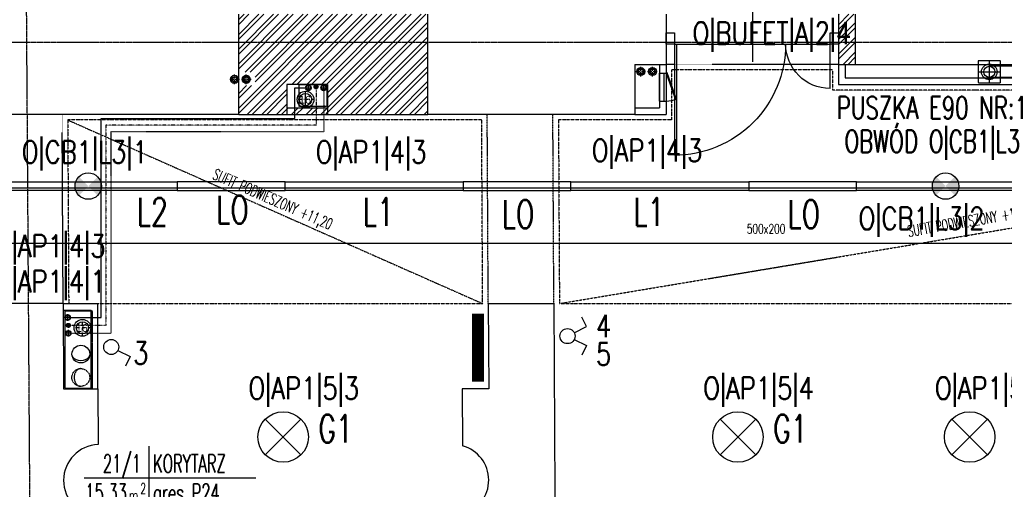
# Model space of a CAD drawing. Header units: inches. Extents: x -281236 to -70395, y 38777 to 102341.
# Tile 94 of 244: x -141656 to -140771, y 50655 to 51077. Entities that reach past the tile are written whole.
import ezdxf
from ezdxf.enums import TextEntityAlignment as Align

# ---------------------------------------------------------------- set-up
doc = ezdxf.new("R2010")
doc.units = ezdxf.units.IN
doc.header["$MEASUREMENT"] = 0
for name, pattern in [('00-inst$0$DASHDOT', [1, 0.5, -0.25, 0, -0.25]), ('CENTER', [2, 1.25, -0.25, 0.25, -0.25]), ('DASHDOT', [1, 0.5, -0.25, 0, -0.25]), ('DASHED', [0.75, 0.5, -0.25]), ('DASHED2', [0.375, 0.25, -0.125]), ('DIVIDE', [31.75, 12.7, -6.35, 0, -6.35, 0, -6.35])]:
    doc.linetypes.add(name, pattern=pattern)
doc.layers.get('0').update_dxf_attribs({"color": 101})
for name, color, linetype in [('Drz---drzwi', 5, 'Continuous'), ('E-90', 6, 'Continuous'), ('E-OPIS-POM', 6, 'Continuous'), ('E35', 6, 'Continuous'), ('Ele-balustrada', 64, 'Continuous'), ('Ins-kan', 54, 'Continuous'), ('Ins-went', 141, 'Continuous'), ('Ins-wod', 152, 'Continuous'), ('inst_wod_piony', 142, 'Continuous'), ('m-went-wywiew', 1, 'Continuous'), ('Mco-piony', 10, 'Continuous'), ('Mw-cr-rury', 160, 'DIVIDE'), ('Mw-wc-rury', 160, 'DASHDOT'), ('Os-osie glowne', 8, 'CENTER'), ('piony_K_nr', 240, 'Continuous'), ('Sc-cegla pelna', 32, 'Continuous'), ('Sc-cegla pelna-hatch', 8, 'Continuous'), ('Sc-cegla pustak', 42, 'Continuous'), ('Sc-gazobeton', 45, 'Continuous'), ('Sc-gk', 120, 'Continuous'), ('Sc-nad', 5, 'DASHED2'), ('Sc-nadproza kon', 5, 'DASHED2'), ('Suf-widok', 8, 'Continuous'), ('W-otwor-strop', 126, 'Continuous'), ('Wyp-grzejniki', 56, 'Continuous'), ('Wyp-meble', 155, 'Continuous')]:
    doc.layers.add(name, color=color, linetype=linetype)
doc.styles.add('KA wymiar', font='romans.shx', dxfattribs={"width": 0.6})
doc.styles.add('ROMANS', font='romans', dxfattribs={"width": 0.85})
doc.styles.add('tab-bud$0$ROMANS', font='romans', dxfattribs={"width": 0.7})
doc.styles.add('TYTUL2', font='ARIAL.TTF')
pattern_1 = [(45, (0, 0), (-6.629126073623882, 6.629126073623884), []), (45, (4.419417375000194, 0), (-6.629126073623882, 6.629126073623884), [])]

# ---------------------------------------------------------------- blocks, each defined once
blk = doc.blocks.new('pow')
for p, q in [((0, 0.5229102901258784), (0, -0.5229102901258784)), ((-1.075294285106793, 0), (1.779711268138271, -1.13686837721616e-13))]:
    blk.add_line(p, q)
at = {"style": 'KA wymiar', "width": 0.6}
for s, height, p in [('2', 0.18, (-0.139230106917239, -0.269806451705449)), ('m', 0.21, (-0.3331997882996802, -0.4009838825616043))]:
    blk.add_text(s, height=height, dxfattribs=at).set_placement(p)
for tag, p in [('01', (-0.1310879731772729, 0.08442380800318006)), ('000.00', (-0.3636004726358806, -0.4009838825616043))]:
    blk.add_attdef(tag, text='', height=0.3, dxfattribs=at).set_placement(p, align=Align.RIGHT)
for tag, p in [('POMIESZCZENIE', (0.07092525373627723, 0.08442380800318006)), ('POSADZKA', (0.07092525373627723, -0.4009838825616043))]:
    blk.add_attdef(tag, p, '', height=0.3, dxfattribs=at)
blk = doc.blocks.new('_DKGJHF')
at = {"ltscale": 7}
for p, q in [((-21.08464803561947, -77.00000000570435), (35.91535196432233, -77.00000000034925)), ((-4.999999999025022, -147.4999999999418), (-104.999999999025, -147.5000000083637)), ((-4.999999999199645, -145.5), (-104.9799979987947, -145.5000000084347))]:
    blk.add_line(p, q, dxfattribs=at)
for points in [[(5, -7.5), (5, 0), (-5, 0), (-4.999999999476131, -7.5)], [(5.000000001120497, -155), (5.000000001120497, -147.5), (-4.999999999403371, -147.5), (-4.999999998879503, -155)]]:
    blk.add_lwpolyline(points, close=True, dxfattribs=at)
for points in [[(-44.99999999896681, -7.500000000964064), (-4.999999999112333, -7.5)], [(-4.999999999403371, -147.4999999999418), (-4.999999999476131, -7.500000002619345)]]:
    blk.add_lwpolyline(points, dxfattribs=at)
for centre, radius, start, end in [((-4.999999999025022, -7.5), 39.99999999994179, 180.0000000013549, 269.9999999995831), ((-4.999999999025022, -147.4999999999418), 100, 90.00000000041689, 180.0000000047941)]:
    blk.add_arc(centre, radius, start, end)
blk = doc.blocks.new('_gslkflhklgj')
at = {"linetype": '00-inst$0$DASHDOT', "ltscale": 5}
for p, q in [((7.499999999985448, 3.074092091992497e-10), (-7.500000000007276, -2.801243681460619e-10)), ((2.764863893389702e-10, -7.499999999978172), (-2.983142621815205e-10, 7.500000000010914))]:
    blk.add_line(p, q, dxfattribs=at)
for centre, radius in [((-1.455191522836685e-11, 1.637090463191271e-11), 7.5), ((0, 0), 5.5)]:
    blk.add_circle(centre, radius)
blk = doc.blocks.new('pco')
at = {"layer": 'Mco-piony', "color": 9, "linetype": 'DASHDOT', "ltscale": 3}
for p, q in [((-2604.832822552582, -19.79275673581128), (-2604.832822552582, -8.89275673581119)), ((-2599.382822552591, -14.34276699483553), (-2610.282822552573, -14.34276699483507))]:
    blk.add_line(p, q, dxfattribs=at)
at = {"layer": 'Mco-piony', "color": 9}
blk.add_circle((-2604.832822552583, -14.34275673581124), 4.529712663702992, dxfattribs=at)
at = {"layer": 'Mco-piony'}
blk.add_circle((-2604.832822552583, -14.34275673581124), 3.2, dxfattribs=at)
at = {"layer": 'Mco-piony', "color": 8}
blk.add_circle((-2604.832822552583, -14.34275673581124), 2.6, dxfattribs=at)
blk = doc.blocks.new('pion_woda')
at = {"layer": 'Ins-wod'}
for p, q in [((3, 0), (-3, 0)), ((0, 3), (0, -3))]:
    blk.add_line(p, q, dxfattribs=at)
for centre, radius in [((0, 0.02268880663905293), 2.550088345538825), ((0, 0), 2)]:
    blk.add_circle(centre, radius, dxfattribs=at)
blk = doc.blocks.new('pion_mały')
at = {"layer": 'Ins-wod'}
for p, q in [((0, 2.084117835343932), (0, -2.115882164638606)), ((2.100000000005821, -0.01588216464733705), (-2.099999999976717, -0.01588216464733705))]:
    blk.add_line(p, q, dxfattribs=at)
for centre, radius in [((0, 0), 1.785061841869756), ((0, -0.01588216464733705), 1.399999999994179)]:
    blk.add_circle(centre, radius, dxfattribs=at)
blk = doc.blocks.new('piony_W')
for name, p in [('pion_woda', (-6.910155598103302, 0.7582196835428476)), ('pion_mały', (0, 0.01588216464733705)), ('pion_woda', (6.910155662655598, 0.7582196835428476))]:
    blk.add_blockref(name, p)
blk = doc.blocks.new('rewizja')
at = {"layer": 'Wyp-meble'}
for p, q in [((-25.0000000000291, 5.999999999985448), (-25, -2.91038304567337e-11)), ((-25.0000000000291, 6), (-5.820766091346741e-11, 6)), ((-25, 3.999999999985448), (-25, 1.999999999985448)), ((0, 1.999999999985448), (-25, 1.999999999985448)), ((-2.91038304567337e-11, 5.999999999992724), (0, 0)), ((0, -1.455191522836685e-11), (-25, -1.455191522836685e-11))]:
    blk.add_line(p, q, dxfattribs=at)
blk.add_lwpolyline([(-23.15029537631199, -9.490196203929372), (0.3420201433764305, -0.9396926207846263), (0, 0), (-23.49231551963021, -8.550503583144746)], close=True, dxfattribs=at)
blk.add_arc((-2.91038304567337e-11, -1.455191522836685e-11), 25, 180, 202.2924427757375, dxfattribs=at)

msp = doc.modelspace()

# ---------------------------------------------------------------- hatches: boundary and pattern name
at = {"layer": 'E35'}
h = msp.add_hatch(color=256, dxfattribs=at)
edge = h.paths.add_edge_path()
edge.add_arc((-141594.6046155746, 50927.28527431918), 11.87999999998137, 315.0000000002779, 405.00000000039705, ccw=False)
edge.add_line((-141586.2041870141, 50918.88484575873), (-141594.6046155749, 50927.28527431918))
edge.add_line((-141594.6046155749, 50927.28527431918), (-141586.2041870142, 50935.68570287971))
edge = h.paths.add_edge_path()
edge.add_arc((-141594.6046155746, 50927.28527431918), 11.87999999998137, 495.0000000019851, 584.9999999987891, ccw=False)
edge.add_line((-141603.0050441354, 50935.68570287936), (-141594.6046155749, 50927.28527431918))
edge.add_line((-141594.6046155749, 50927.28527431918), (-141603.0050441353, 50918.88484575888))
h = msp.add_hatch(color=256, dxfattribs=at)
edge = h.paths.add_edge_path()
edge.add_arc((-140824.2046155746, 50927.28527431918), 11.87999999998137, 315.0000000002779, 405.00000000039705, ccw=False)
edge.add_line((-140815.8041870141, 50918.88484575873), (-140824.2046155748, 50927.28527431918))
edge.add_line((-140824.2046155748, 50927.28527431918), (-140815.8041870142, 50935.68570287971))
edge = h.paths.add_edge_path()
edge.add_arc((-140824.2046155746, 50927.28527431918), 11.87999999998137, 495.0000000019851, 584.9999999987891, ccw=False)
edge.add_line((-140832.6050441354, 50935.68570287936), (-140824.2046155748, 50927.28527431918))
edge.add_line((-140824.2046155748, 50927.28527431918), (-140832.6050441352, 50918.88484575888))
at = {"layer": 'Sc-cegla pelna-hatch'}
h = msp.add_hatch(dxfattribs=at)
h.set_pattern_fill('ANSI32', color=256, scale=25, style=0)
h.set_pattern_definition(pattern_1)
h.paths.add_polyline_path([(-141289.3992703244, 51056.69511477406), (-141459.3992704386, 51056.69511477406), (-141459.3992968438, 51029.74815016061), (-141444.7403324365, 51029.7481501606), (-141444.7403324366, 51017.77008097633), (-141459.3993085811, 51017.77008097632), (-141459.3993341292, 50991.69782450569), (-141416.0771223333, 50991.69822414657), (-141416.0773711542, 51018.67111940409), (-141379.5002708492, 51018.6711194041), (-141379.5000220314, 50991.69856156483), (-141289.3993337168, 50991.69939273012)])
h.paths.add_polyline_path([(-141289.3992459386, 51081.69766055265), (-141459.3992459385, 51081.69782713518), (-141459.3992704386, 51056.69511477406), (-141289.3992703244, 51056.69511477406)])
h = msp.add_hatch(dxfattribs=at)
h.set_pattern_fill('ANSI32', color=256, scale=25, style=0)
h.set_pattern_definition(pattern_1)
h.paths.add_polyline_path([(-140905.3988343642, 51056.69511477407), (-140920.3988343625, 51056.69511477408), (-140920.3988343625, 51036.69640837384), (-140905.3988343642, 51036.69630748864)])
h.paths.add_polyline_path([(-140905.3988343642, 51081.6972960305), (-140920.3988343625, 51081.69730969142), (-140920.3988343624, 51056.69511477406), (-140905.3988343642, 51056.69511477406)])
h = msp.add_hatch(dxfattribs=at)
h.set_pattern_fill('ANSI32', color=256, scale=25, style=0)
h.set_pattern_definition(pattern_1)
h.paths.add_polyline_path([(-141379.5000773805, 50997.69856156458), (-141383.0193946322, 50997.69852909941), (-141383.0193946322, 50991.69852909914), (-141379.5000220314, 50991.69856156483)])
h.paths.add_polyline_path([(-141383.0193946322, 50997.69852909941), (-141389.9295502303, 50997.69846535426), (-141389.9295502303, 50991.69846535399), (-141383.0193946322, 50991.69852909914)])
h.paths.add_polyline_path([(-141389.9295502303, 50997.69846535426), (-141397.7547504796, 50997.69839316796, -0.05219650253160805), (-141399.3079047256, 50997.53581177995), (-141399.3079047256, 50991.69837884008), (-141389.9295502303, 50991.69846535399)])
h.paths.add_polyline_path([(-141399.3079047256, 50997.53581177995, -0.05219187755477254), (-141400.8609235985, 50997.69836451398), (-141409.1063871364, 50997.69828845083), (-141409.1063871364, 50991.69828845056), (-141399.3079047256, 50991.69837884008)])
h.paths.add_polyline_path([(-141409.1063871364, 50997.69828845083), (-141416.0771776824, 50997.69822414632), (-141416.0771223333, 50991.69822414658), (-141409.1063871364, 50991.69828845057)])

# ---------------------------------------------------------------- linework, layer by layer
at = {"layer": 'E35'}
for p, q in [((-141146.8727670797, 50800.97166325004), (-141151.1468035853, 50809.50733029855)), ((-141157.9084731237, 50795.44579043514), (-141146.8727670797, 50800.97166325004)), ((-141157.9084731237, 50789.40139004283), (-141146.8727670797, 50783.87551722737)), ((-141146.8727670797, 50783.87551722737), (-141151.1468035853, 50775.33985018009)), ((-141567.9610580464, 50779.61735275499), (-141556.9253520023, 50774.09147993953)), ((-141556.9253520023, 50774.09147993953), (-141561.199388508, 50765.55581289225)), ((-141403.4623523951, 50717.80370839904), (-141435.53671599, 50685.72934480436)), ((-141403.4623523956, 50685.7293448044), (-141435.5367159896, 50717.80370839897)), ((-140994.7816188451, 50717.80370839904), (-141026.85598244, 50685.72934480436)), ((-140994.7816188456, 50685.7293448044), (-141026.8559824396, 50717.80370839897)), ((-140786.5581246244, 50717.80370839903), (-140818.6324882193, 50685.72934480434)), ((-140786.5581246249, 50685.72934480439), (-140818.6324882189, 50717.80370839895))]:
    msp.add_line(p, q, dxfattribs=at)
for points in [[(-141514.6046155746, 50931.13527431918), (-141514.6046155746, 50923.43527431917), (-141674.6046155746, 50923.43527431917), (-141674.6046155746, 50931.13527431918)], [(-141417.8046155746, 50923.43527431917), (-141417.8046155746, 50931.13527431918), (-141514.6046155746, 50931.13527431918), (-141514.6046155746, 50923.43527431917)], [(-141257.8046155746, 50931.13527431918), (-141257.8046155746, 50923.43527431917), (-141417.8046155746, 50923.43527431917), (-141417.8046155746, 50931.13527431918)], [(-141161.0046155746, 50923.43527431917), (-141161.0046155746, 50931.13527431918), (-141257.8046155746, 50931.13527431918), (-141257.8046155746, 50923.43527431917)], [(-141001.0046155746, 50931.13527431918), (-141001.0046155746, 50923.43527431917), (-141161.0046155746, 50923.43527431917), (-141161.0046155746, 50931.13527431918)], [(-140904.2046155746, 50923.43527431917), (-140904.2046155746, 50931.13527431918), (-141001.0046155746, 50931.13527431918), (-141001.0046155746, 50923.43527431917)], [(-140744.2046155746, 50931.13527431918), (-140744.2046155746, 50923.43527431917), (-140904.2046155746, 50923.43527431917), (-140904.2046155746, 50931.13527431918)]]:
    msp.add_lwpolyline(points, close=True, dxfattribs=at)
for centre, radius in [((-141594.6046155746, 50927.28527431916), 11.87999999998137), ((-140824.2046155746, 50927.28527431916), 11.87999999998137), ((-141163.9441011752, 50792.42359023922), 6.750000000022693), ((-141573.9966860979, 50782.63955295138), 6.750000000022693), ((-141419.4995341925, 50701.76652660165), 22.67999999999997), ((-141010.8188006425, 50701.76652660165), 22.67999999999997), ((-140802.5953064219, 50701.76652660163), 22.67999999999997)]:
    msp.add_circle(centre, radius, dxfattribs=at)
at = {"layer": 'Ele-balustrada'}
msp.add_line((-141399.3079047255, 50997.53581177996), (-141399.3079047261, 51012.53581177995), dxfattribs=at)
at = {"layer": 'Ins-went'}
for p, q in [((-140784.9316205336, 51039.75284235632), (-140784.9316205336, 51020.1843753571)), ((-140794.7158540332, 51029.96860885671), (-140775.147387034, 51029.96860885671)), ((-142054.7130956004, 50925.8384604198), (-139571.6130955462, 50925.8384604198)), ((-142049.7109289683, 50925.83846041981), (-139897.3109289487, 50925.83846041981)), ((-142054.7130956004, 50875.83846041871), (-139571.6130955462, 50875.83846041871)), ((-142049.7109289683, 50875.83846041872), (-139897.3109289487, 50875.83846041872))]:
    msp.add_line(p, q, dxfattribs=at)
at = {"layer": 'Ins-went', "linetype": 'DASHED2', "ltscale": 0.5}
for p, q in [((-140754.9316205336, 51034.96860885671), (-140784.9316205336, 51034.96860885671)), ((-140754.9316205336, 51024.96860885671), (-140784.9316205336, 51024.96860885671))]:
    msp.add_line(p, q, dxfattribs=at)
at = {"layer": 'Ins-went'}
for centre, radius in [((-140784.9316205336, 51029.96860885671), 7), ((-141601.2543756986, 50776.28774128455), 7.999999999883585)]:
    msp.add_circle(centre, radius, dxfattribs=at)
at = {"layer": 'Ins-went', "linetype": 'DASHED', "ltscale": 0.2}
msp.add_circle((-141601.3167291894, 50755.26073953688), 8.000000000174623, dxfattribs=at)
at = {"layer": 'Ins-went', "extrusion": (0, 0, -1)}
msp.add_ellipse((-141601.2543756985, 50776.28774128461), major_axis=(-7.999999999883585, -4.898587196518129e-16), ratio=0.75, start_param=3.141592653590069, end_param=6.283185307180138, dxfattribs=at)
at = {"layer": 'Ins-went', "linetype": 'DASHED', "ltscale": 0.2}
msp.add_ellipse((-141601.3166326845, 50755.26073953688), major_axis=(-9.797174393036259e-16, -7.999999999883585), ratio=0.75, start_param=3.141592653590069, end_param=6.283185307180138, dxfattribs=at)
at = {"layer": 'm-went-wywiew'}
msp.add_circle((-140784.9316205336, 51029.96860885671), 5, dxfattribs=at)
at = {"layer": 'Mw-cr-rury', "linetype": 'Continuous', "ltscale": 0.03}
for p, q in [((-141409.1063871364, 50988.1033514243), (-141409.1063871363, 51015.7152875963)), ((-141409.1063871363, 51015.7152875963), (-141398.839705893, 51015.7152875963)), ((-141583.090884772, 50809.15375811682), (-141583.090884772, 50988.1033514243)), ((-141583.090884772, 50988.1033514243), (-141409.1063871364, 50988.1033514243)), ((-141610.6006794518, 50809.15375811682), (-141583.090884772, 50809.15375811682))]:
    msp.add_line(p, q, dxfattribs=at)
at = {"layer": 'Mw-cr-rury', "ltscale": 0.03}
for p, q in [((-141389.9295502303, 51014.67256327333), (-141389.9295502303, 50981.91339221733)), ((-141389.9295502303, 50981.91339221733), (-141578.8726927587, 50981.91339221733)), ((-141578.8726927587, 50981.91339221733), (-141578.8726927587, 50802.10373496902)), ((-141578.8726927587, 50802.10373496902), (-141610.6843714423, 50802.10373496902))]:
    msp.add_line(p, q, dxfattribs=at)
at = {"layer": 'Mw-wc-rury', "ltscale": 0.8}
for p, q in [((-141383.0193946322, 51012.7152875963), (-141383.0193946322, 50976.27490765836)), ((-141574.0336326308, 50794.94435297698), (-141574.0336326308, 50976.27490765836)), ((-141574.0336326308, 50976.27490765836), (-141383.0193946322, 50976.27490765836)), ((-141610.0529961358, 50794.94435297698), (-141574.0336326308, 50794.94435297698))]:
    msp.add_line(p, q, dxfattribs=at)
at = {"layer": 'Os-osie glowne'}
msp.add_line((-141628.6790843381, 47893.27471454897), (-141656.0187649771, 51985.69484066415), dxfattribs=at)
msp.add_lwpolyline([(-143318.4675761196, 51056.69511477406), (-138010.8801488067, 51056.69511477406)], dxfattribs=at)
at = {"layer": 'Sc-cegla pelna'}
for p, q in [((-141075.3988343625, 51081.69746457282), (-141075.3988343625, 51036.69745085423)), ((-140905.3988343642, 51081.6972960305), (-140905.3988343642, 51036.69630748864)), ((-141103.3988324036, 51036.69747829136), (-141075.3988343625, 51036.69745085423)), ((-140905.3988343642, 51036.69728231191), (-140776.7898200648, 51036.69715732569)), ((-140776.7898200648, 51036.69715732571), (-140662.4354148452, 51036.69704619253)), ((-141459.3993341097, 50991.71776106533), (-141679.3988343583, 50991.71776106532)), ((-141616.7701787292, 50744.93228144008), (-141586.0402545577, 50744.93078786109)), ((-141586.0402545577, 50744.93078786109), (-141585.7643671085, 50694.9323097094)), ((-141586.0402545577, 50744.93078786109), (-141585.7643671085, 50694.9323097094)), ((-141234.7643671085, 50744.9323097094), (-141258.4975437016, 50744.92676377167)), ((-141585.7643671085, 50694.9323097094), (-141585.7643671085, 50694.91668089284))]:
    msp.add_line(p, q, dxfattribs=at)
for points in [[(-141459.3993341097, 50991.71776106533), (-141459.3992459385, 51081.69782713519)], [(-141289.3993337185, 50991.6976597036), (-141289.3992459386, 51081.69766055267)], [(-141103.3988324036, 51036.69747829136), (-141103.3988324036, 50991.69747829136), (-141289.3993337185, 50991.6976597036)], [(-141617.1936331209, 50821.69798175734), (-141675.1945158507, 50821.69803859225)], [(-141617.1936331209, 50821.69798175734), (-141616.7701787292, 50744.93228144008)], [(-141235.1878192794, 50821.69760743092), (-141176.1887168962, 50821.69760743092)], [(-141235.1878192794, 50821.69760743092), (-141234.7643671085, 50744.9323097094)], [(-141176.1887168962, 50822.02305784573), (-141174.3051103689, 50480.55446757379)], [(-141258.4975437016, 50744.92676377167), (-141258.2153549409, 50693.77032695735)]]:
    msp.add_lwpolyline(points, dxfattribs=at)
for centre, radius, start, end in [((-141584.574452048, 50662.74063146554), 32.19804426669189, 92.11791246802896, 267.3907317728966), ((-141266.7590147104, 50662.93749737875), 31.99464802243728, 286.1199529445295, 74.51214975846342)]:
    msp.add_arc(centre, radius, start, end, dxfattribs=at)
at = {"layer": 'Sc-cegla pustak'}
for p, q in [((-140920.3988343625, 51081.69730969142), (-140920.3988343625, 51036.69640837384)), ((-140920.3988343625, 51036.69640837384), (-140905.3988343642, 51036.69630748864))]:
    msp.add_line(p, q, dxfattribs=at)
at = {"layer": 'Sc-gazobeton'}
for p, q in [((-141379.5002708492, 51018.67111940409), (-141416.0773711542, 51018.67111940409)), ((-141416.0773711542, 51018.67111940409), (-141416.0771223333, 50991.69822414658)), ((-141379.5002708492, 51018.67111940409), (-141379.5000220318, 50991.69860768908))]:
    msp.add_line(p, q, dxfattribs=at)
for points in [[(-141416.0771776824, 50997.69822414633), (-141379.5000773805, 50997.69856156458)], [(-141459.3993339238, 50991.6978245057), (-141289.3993337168, 50991.69939273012)]]:
    msp.add_lwpolyline(points, dxfattribs=at)
at = {"layer": 'Sc-gk'}
for p, q in [((-141081.3988343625, 51036.69745085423), (-141081.3988343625, 50997.69747829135)), ((-141075.3988343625, 51036.69745085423), (-141075.3988343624, 50991.69747829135)), ((-140920.3988343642, 51036.69630748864), (-140920.3988343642, 51018.51672709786)), ((-140914.3988343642, 51036.69630748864), (-140914.3988343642, 51024.51672709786)), ((-140914.3988343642, 51024.51672709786), (-140653.4354148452, 51024.51672709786)), ((-140920.3988343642, 51018.51672709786), (-140647.4354148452, 51018.51672709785)), ((-141103.3988324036, 50997.69747829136), (-141081.3988343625, 50997.69747829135)), ((-141103.3988324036, 50991.69747829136), (-141075.3988343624, 50991.69747829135)), ((-141617.1936331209, 50821.69798175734), (-141586.0402545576, 50821.69798175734)), ((-141617.1936331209, 50815.69798175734), (-141592.0402545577, 50815.69798175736)), ((-141592.0402545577, 50744.93078786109), (-141592.0402545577, 50815.69798175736)), ((-141586.0402545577, 50744.93078786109), (-141586.0402545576, 50821.69798175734))]:
    msp.add_line(p, q, dxfattribs=at)
at = {"layer": 'Sc-nad'}
for points in [[(-141235.1878192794, 50821.69760743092), (-141236.105402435, 50991.71732990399)], [(-141176.1887168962, 50821.69760743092), (-141177.1063000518, 50991.71732990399)]]:
    msp.add_lwpolyline(points, dxfattribs=at)
at = {"layer": 'Sc-nadproza kon', "linetype": 'DASHDOT', "ltscale": 0.5}
for points in [[(-140920.3988343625, 51036.69640837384), (-141075.3988343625, 51036.69745085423)], [(-141617.1936331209, 50821.69798175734), (-141618.1112162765, 50991.71770423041)]]:
    msp.add_lwpolyline(points, dxfattribs=at)
at = {"layer": 'Suf-widok', "linetype": 'DIVIDE', "ltscale": 0.02}
for p, q in [((-141171.1886440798, 50821.69760743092), (-140023.2045538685, 51013.51672709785)), ((-141613.084049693, 50986.69747829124), (-141240.1877464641, 50821.67062321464))]:
    msp.add_line(p, q, dxfattribs=at)
for points in [[(-140497.4354148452, 51013.51672709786), (-140497.4354148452, 51031.69632921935), (-140642.4354148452, 51031.69702446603), (-140642.4354148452, 51013.51672709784), (-140925.3988343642, 51013.51672709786), (-140925.3988343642, 51031.69634111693), (-141070.3988343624, 51031.69741722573), (-141070.3988343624, 50986.69747829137), (-141172.0791354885, 50986.69747829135), (-141171.1886440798, 50821.69760743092), (-140022.1693210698, 50821.69760743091), (-140023.2045538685, 51013.51672709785), (-140103.4359136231, 51013.51672709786), (-140103.4359136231, 51031.69630402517), (-140248.4359145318, 51031.69630402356), (-140248.4359145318, 51013.51672709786)], [(-141612.1937243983, 50821.72838683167), (-141240.1877464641, 50821.67062321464), (-141241.0783835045, 50986.69747829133), (-141613.084049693, 50986.69747829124), (-141612.1937059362, 50821.72496597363)]]:
    msp.add_lwpolyline(points, dxfattribs=at)
at = {"layer": 'W-otwor-strop', "linetype": 'DASHED2', "ltscale": 0.3}
for points in [[(-140794.9316205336, 51019.96860885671), (-140774.9316205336, 51019.96860885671), (-140774.9316205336, 51039.96860885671), (-140794.9316205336, 51039.96860885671)], [(-141405.225974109, 50998.67111940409), (-141405.225974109, 51018.67111940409), (-141380.225974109, 51018.67111940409), (-141380.225974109, 50998.67111940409)], [(-141615.692950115, 50745.73248025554), (-141590.692950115, 50745.73248025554), (-141590.692950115, 50814.73248025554), (-141615.692950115, 50814.73248025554)]]:
    msp.add_lwpolyline(points, close=True, dxfattribs=at)
at = {"layer": 'Wyp-grzejniki', "const_width": 11}
msp.add_lwpolyline([(-141244.4010023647, 50812.6407934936), (-141244.4010023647, 50751.50150834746)], dxfattribs=at)

# ---------------------------------------------------------------- block references
for name, p, rotation in [('rewizja', (-141075.3988343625, 51028.69746457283), 90), ('piony_W', (-141389.9295502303, 51016.47350727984), 180)]:
    msp.add_blockref(name, p, dxfattribs=dict(rotation=rotation))
at = {"layer": 'Drz---drzwi', "xscale": -1, "rotation": 270}
msp.add_blockref('_DKGJHF', (-140920.3988343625, 51059.99540361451), dxfattribs=at)
at = {"layer": 'E-OPIS-POM', "xscale": 54, "yscale": 54, "zscale": 54}
msp.add_blockref('pow', (-141540.2251556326, 50665.15829670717), dxfattribs=at).add_auto_attribs({'000.00': '15,33', '01': '21/1', 'POMIESZCZENIE': 'KORYTARZ', 'POSADZKA': 'gres P24'})
at = {"layer": 'Ins-kan'}
for p in [(-141399.3079047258, 51005.03581177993), (-141599.871371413, 50799.86454220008)]:
    msp.add_blockref('_gslkflhklgj', p, dxfattribs=at)
at = {"layer": 'inst_wod_piony'}
for name, p in [('pion_woda', (-141613.1506668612, 50809.15375811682)), ('pion_woda', (-141612.6029835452, 50794.94435297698)), ('pion_mały', (-141612.4693626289, 50802.11961713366))]:
    msp.add_blockref(name, p, dxfattribs=at)
at = {"layer": 'Mco-piony', "xscale": 0.799999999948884, "yscale": 0.8000000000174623, "zscale": 0.8, "rotation": 270.001351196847}
for p in [(-141086.5831831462, 48946.35710268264), (-141076.0527814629, 48946.35745363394, 4.719377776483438e-07), (-141451.6476083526, 48939.4077853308), (-141441.1172066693, 48939.4081362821, 4.7189289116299e-07)]:
    msp.add_blockref('pco', p, dxfattribs=at)

# ---------------------------------------------------------------- texts
at = {"layer": 'E-90', "style": 'ROMANS'}
for s, rotation, width, p in [('O|BUFET|A|2|4', 3.335053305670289e-09, 0.8, (-140980.2372875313, 51063.32250806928)), ('PUSZKA E90 NR:1', 3.335040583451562e-09, 0.7, (-140836.0576578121, 50997.66589372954)), ('OBWÓD O|CB1|L3', 3.335040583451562e-09, 0.7, (-140836.0576578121, 50967.53229490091)), ('O|CB1|L3|1', 359.9999999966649, 0.8, (-141597.7745828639, 50956.50057962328)), ('O|AP1|4|3', 359.9999999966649, 0.8, (-141340.4475913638, 50956.50057962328)), ('O|AP1|4|3', 359.9999999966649, 0.8, (-141092.4430673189, 50957.90888320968)), ('O|CB1|L3|2', 359.9999999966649, 0.8, (-140845.788809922, 50896.80211498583)), ('O|AP1|4|3', 1.667526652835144e-09, 0.8, (-141628.7394917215, 50871.8966355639)), ('O|AP1|4|1', 1.667526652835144e-09, 0.8, (-141628.7394917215, 50840.05314991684)), ('4', 3.335053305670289e-09, 0.8, (-141131.4791096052, 50801.44577146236)), ('3', 3.335053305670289e-09, 0.8, (-141547.4327201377, 50777.28758344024)), ('5', 3.335053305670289e-09, 0.8, (-141131.4791096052, 50776.27548764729)), ('O|AP1|5|3', 3.335053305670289e-09, 0.8, (-141400.9487305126, 50744.20568875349)), ('O|AP1|5|4', 3.335053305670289e-09, 0.8, (-140992.2679969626, 50744.20568875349)), ('O|AP1|5|5', 3.335053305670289e-09, 0.8, (-140784.0445027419, 50744.20568875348))]:
    msp.add_text(s, height=20, rotation=rotation, dxfattribs=dict(at, width=width)).set_placement(p, align=Align.MIDDLE)
at = {"layer": 'E35', "style": 'ROMANS', "width": 0.7}
for s, p in [('LO', (-141465.0518942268, 50906.01939621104)), ('L2', (-141537.0648657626, 50904.1811024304)), ('L1', (-141333.8994603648, 50904.16097809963)), ('LO', (-141208.3668993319, 50902.09292148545)), ('L1', (-141090.8254750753, 50904.16097809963)), ('LO', (-140951.5668993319, 50902.09292148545)), ('G1', (-141372.4408878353, 50709.26201237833)), ('G1', (-140963.7601542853, 50709.26201237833))]:
    msp.add_text(s, height=25, dxfattribs=at).set_placement(p, align=Align.MIDDLE)
at = {"layer": 'Ins-went', "style": 'tab-bud$0$ROMANS', "width": 0.7}
msp.add_text('500x200', height=8.423999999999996, dxfattribs=at).set_placement((-141002.7825101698, 50884.6329316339))
at = {"layer": 'piony_K_nr', "style": 'TYTUL2'}
for p in [(-141405.285474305, 51001.35639859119, -76.70000000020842), (-141605.8489409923, 50796.17246743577, -76.70000000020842)]:
    msp.add_text('16', height=7, dxfattribs=at).set_placement(p)
at = {"layer": 'Suf-widok', "style": 'KA wymiar', "width": 0.6}
for height, rotation, p in [(10, 336.4119064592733, (-141483.6869943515, 50934.08158844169)), (9.99999999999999, 9.611906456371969, (-140857.3814612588, 50881.61980827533))]:
    msp.add_text('SUFIT PODWIESZONY +11,20', height=height, rotation=rotation, dxfattribs=at).set_placement(p)

doc.saveas('drawing.dxf')
